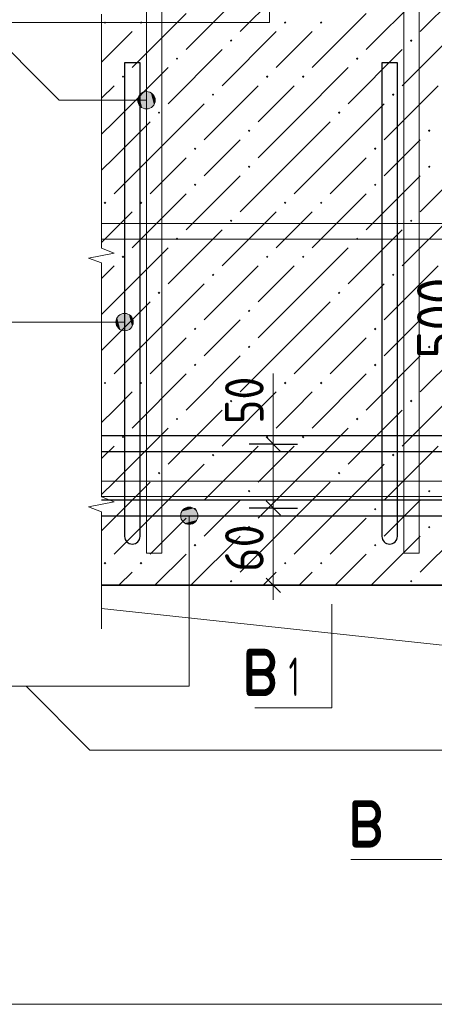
# Model space of a CAD drawing. Header units: millimetres. Extents: x 0 to 42000, y 0 to 29700.
# Tile 6 of 10: x 25330 to 27479, y 10281 to 15381. Entities that reach past the tile are written whole.
import ezdxf

# ---------------------------------------------------------------- set-up
doc = ezdxf.new("R2010")
doc.units = ezdxf.units.MM
for name, color, linetype, lineweight in [('Standard', 7, 'Continuous', 25), ('Размерная линия_ общее', 7, 'Continuous', 13), ('Текст_ общее', 7, 'Continuous', 25)]:
    doc.layers.add(name, color=color, linetype=linetype, lineweight=lineweight)
doc.styles.add('ISOCPEUR', font='txt')

msp = doc.modelspace()

# ---------------------------------------------------------------- hatches: boundary and pattern name
at = {"layer": 'Standard', "linetype": 'Continuous', "lineweight": 13, "transparency": 33554687}
for points in [[(25765.9, 15366), (25772.4, 15372.5), (25778.9, 15366), (25772.4, 15359.5)], [(25952.5, 15366), (25959, 15372.5), (25965.5, 15366), (25959, 15359.5)], [(26699.2, 15366), (26705.7, 15372.5), (26712.2, 15366), (26705.7, 15359.5)], [(26885.9, 15366), (26892.4, 15372.5), (26898.9, 15366), (26892.4, 15359.5)], [(26419.2, 15272.7), (26425.7, 15279.2), (26432.2, 15272.7), (26425.7, 15266.2)], [(27352.5, 15272.7), (27359, 15279.2), (27365.5, 15272.7), (27359, 15266.2)], [(26139.2, 15179.3), (26145.7, 15185.8), (26152.2, 15179.3), (26145.7, 15172.8)], [(27072.5, 15179.3), (27079, 15185.8), (27085.5, 15179.3), (27079, 15172.8)], [(25859.2, 15086), (25865.7, 15092.5), (25872.2, 15086), (25865.7, 15079.5)], [(26605.9, 15086), (26612.4, 15092.5), (26618.9, 15086), (26612.4, 15079.5)], [(26792.5, 15086), (26799, 15092.5), (26805.5, 15086), (26799, 15079.5)], [(26325.9, 14992.7), (26332.4, 14999.2), (26338.8, 14992.7), (26332.4, 14986.2)], [(27259.2, 14992.7), (27265.7, 14999.2), (27272.2, 14992.7), (27265.7, 14986.2)], [(26045.8, 14899.3), (26052.3, 14905.8), (26058.9, 14899.3), (26052.3, 14892.8)], [(26979.2, 14899.3), (26985.7, 14905.8), (26992.2, 14899.3), (26985.7, 14892.8)], [(26512.5, 14806), (26519, 14812.5), (26525.5, 14806), (26519, 14799.5)], [(27445.8, 14806), (27452.3, 14812.5), (27458.9, 14806), (27452.3, 14799.5)], [(26232.5, 14712.7), (26239, 14719.2), (26245.5, 14712.7), (26239, 14706.2)], [(27165.9, 14712.7), (27172.4, 14719.2), (27178.9, 14712.7), (27172.4, 14706.2)], [(26512.5, 14619.3), (26519, 14625.8), (26525.5, 14619.3), (26519, 14612.8)], [(27445.8, 14619.3), (27452.3, 14625.8), (27458.9, 14619.3), (27452.3, 14612.8)], [(26232.5, 14526), (26239, 14532.5), (26245.5, 14526), (26239, 14519.5)], [(27165.9, 14526), (27172.4, 14532.5), (27178.9, 14526), (27172.4, 14519.5)], [(25765.9, 14432.7), (25772.4, 14439.2), (25778.9, 14432.7), (25772.4, 14426.2)], [(25952.5, 14432.7), (25959, 14439.2), (25965.5, 14432.7), (25959, 14426.2)], [(26699.2, 14432.7), (26705.7, 14439.2), (26712.2, 14432.7), (26705.7, 14426.2)], [(26885.9, 14432.7), (26892.4, 14439.2), (26898.9, 14432.7), (26892.4, 14426.2)], [(26419.2, 14339.3), (26425.7, 14345.8), (26432.2, 14339.3), (26425.7, 14332.8)], [(27352.5, 14339.3), (27359, 14345.8), (27365.5, 14339.3), (27359, 14332.8)], [(26139.2, 14246), (26145.7, 14252.5), (26152.2, 14246), (26145.7, 14239.5)], [(27072.5, 14246), (27079, 14252.5), (27085.5, 14246), (27079, 14239.5)], [(25859.2, 14152.7), (25865.7, 14159.2), (25872.2, 14152.7), (25865.7, 14146.2)], [(26605.9, 14152.7), (26612.4, 14159.2), (26618.9, 14152.7), (26612.4, 14146.2)], [(26792.5, 14152.7), (26799, 14159.2), (26805.5, 14152.7), (26799, 14146.2)], [(26325.9, 14059.3), (26332.4, 14065.8), (26338.8, 14059.3), (26332.4, 14052.8)], [(27259.2, 14059.3), (27265.7, 14065.8), (27272.2, 14059.3), (27265.7, 14052.8)], [(26045.8, 13966), (26052.3, 13972.5), (26058.9, 13966), (26052.3, 13959.5)], [(26979.2, 13966), (26985.7, 13972.5), (26992.2, 13966), (26985.7, 13959.5)], [(26512.5, 13872.7), (26519, 13879.2), (26525.5, 13872.7), (26519, 13866.2)], [(27445.8, 13872.7), (27452.3, 13879.2), (27458.9, 13872.7), (27452.3, 13866.2)], [(26232.5, 13779.3), (26239, 13785.8), (26245.5, 13779.3), (26239, 13772.8)], [(27165.9, 13779.3), (27172.4, 13785.8), (27178.9, 13779.3), (27172.4, 13772.8)], [(26512.5, 13686), (26519, 13692.5), (26525.5, 13686), (26519, 13679.5)], [(27445.8, 13686), (27452.3, 13692.5), (27458.9, 13686), (27452.3, 13679.5)], [(26232.5, 13592.7), (26239, 13599.2), (26245.5, 13592.7), (26239, 13586.2)], [(27165.9, 13592.7), (27172.4, 13599.2), (27178.9, 13592.7), (27172.4, 13586.2)], [(25765.9, 13499.3), (25772.4, 13505.8), (25778.9, 13499.3), (25772.4, 13492.8)], [(25952.5, 13499.3), (25959, 13505.8), (25965.5, 13499.3), (25959, 13492.8)], [(26699.2, 13499.3), (26705.7, 13505.8), (26712.2, 13499.3), (26705.7, 13492.8)], [(26885.9, 13499.3), (26892.4, 13505.8), (26898.9, 13499.3), (26892.4, 13492.8)], [(26419.2, 13406), (26425.7, 13412.5), (26432.2, 13406), (26425.7, 13399.5)], [(27352.5, 13406), (27359, 13412.5), (27365.5, 13406), (27359, 13399.5)], [(26139.2, 13312.7), (26145.7, 13319.2), (26152.2, 13312.7), (26145.7, 13306.2)], [(27072.5, 13312.7), (27079, 13319.2), (27085.5, 13312.7), (27079, 13306.2)], [(25859.2, 13219.3), (25865.7, 13225.8), (25872.2, 13219.3), (25865.7, 13212.8)], [(26605.9, 13219.3), (26612.4, 13225.8), (26618.9, 13219.3), (26612.4, 13212.8)], [(26792.5, 13219.3), (26799, 13225.8), (26805.5, 13219.3), (26799, 13212.8)], [(26325.9, 13126), (26332.4, 13132.5), (26338.8, 13126), (26332.4, 13119.5)], [(27259.2, 13126), (27265.7, 13132.5), (27272.2, 13126), (27265.7, 13119.5)], [(26045.8, 13032.7), (26052.3, 13039.2), (26058.9, 13032.7), (26052.3, 13026.2)], [(26979.2, 13032.7), (26985.7, 13039.2), (26992.2, 13032.7), (26985.7, 13026.2)], [(26512.5, 12939.3), (26519, 12945.8), (26525.5, 12939.3), (26519, 12932.8)], [(27445.8, 12939.3), (27452.3, 12945.8), (27458.9, 12939.3), (27452.3, 12932.8)], [(26232.5, 12846), (26239, 12852.5), (26245.5, 12846), (26239, 12839.5)], [(27165.9, 12846), (27172.4, 12852.5), (27178.9, 12846), (27172.4, 12839.5)], [(26512.5, 12752.7), (26519, 12759.2), (26525.5, 12752.7), (26519, 12746.2)], [(27445.8, 12752.7), (27452.3, 12759.2), (27458.9, 12752.7), (27452.3, 12746.2)], [(26232.5, 12659.3), (26239, 12665.8), (26245.5, 12659.3), (26239, 12652.8)], [(27165.9, 12659.3), (27172.4, 12665.8), (27178.9, 12659.3), (27172.4, 12652.8)], [(25765.9, 12566), (25772.4, 12572.5), (25778.9, 12566), (25772.4, 12559.5)], [(25952.5, 12566), (25959, 12572.5), (25965.5, 12566), (25959, 12559.5)], [(26699.2, 12566), (26705.7, 12572.5), (26712.2, 12566), (26705.7, 12559.5)], [(26885.9, 12566), (26892.4, 12572.5), (26898.9, 12566), (26892.4, 12559.5)], [(26419.2, 12472.7), (26425.7, 12479.2), (26432.2, 12472.7), (26425.7, 12466.2)], [(27352.5, 12472.7), (27359, 12479.2), (27365.5, 12472.7), (27359, 12466.2)]]:
    msp.add_hatch(color=7, dxfattribs=at).paths.add_polyline_path(points, flags=16)
for points in [[(25835.3, 13792), (25835.3, 13837), (25829, 13814.5)], [(25835.3, 13837), (25851.5, 13775.8), (25851.5, 13853.2)], [(25835.3, 13837), (25835.3, 13792), (25851.5, 13775.8)], [(25851.5, 13853.2), (25874, 13769.5), (25874, 13859.5)], [(25851.5, 13853.2), (25851.5, 13775.8), (25874, 13769.5)], [(25874, 13859.5), (25874, 13769.5), (25896.5, 13775.8)], [(25874, 13859.5), (25896.5, 13775.8), (25896.5, 13853.2)], [(25896.5, 13853.2), (25896.5, 13775.8), (25912.7, 13792)], [(25896.5, 13853.2), (25912.7, 13792), (25912.7, 13837)], [(25912.7, 13837), (25912.7, 13792), (25919, 13814.5)]]:
    msp.add_hatch(color=7, dxfattribs=at).paths.add_polyline_path(points)
at = {"layer": 'Текст_ общее', "linetype": 'Continuous', "lineweight": 13, "transparency": 33554687}
for points in [[(25964.8, 14925), (25964.8, 15002.4), (25948.6, 14986.2)], [(25987.4, 14918.7), (25987.4, 15008.7), (25964.8, 15002.4)], [(25987.4, 14918.7), (25964.8, 15002.4), (25964.8, 14925)], [(26009.9, 14925), (26009.9, 15002.4), (25987.4, 15008.7)], [(26009.9, 14925), (25987.4, 15008.7), (25987.4, 14918.7)], [(26026, 14941.2), (26026, 14986.2), (26009.9, 15002.4)], [(26026, 14941.2), (26009.9, 15002.4), (26009.9, 14925)], [(25948.6, 14941.2), (25948.6, 14986.2), (25942.4, 14963.7)], [(25964.8, 14925), (25948.6, 14986.2), (25948.6, 14941.2)], [(26026, 14986.2), (26026, 14941.2), (26032.3, 14963.7)], [(26186.4, 12850.3), (26231.4, 12850.3), (26208.9, 12856.6)], [(26247.6, 12834.1), (26170.2, 12834.1), (26163.9, 12811.6)], [(26247.6, 12834.1), (26163.9, 12811.6), (26253.9, 12811.6)], [(26253.9, 12811.6), (26163.9, 12811.6), (26170.2, 12789.1)], [(26231.4, 12850.3), (26186.4, 12850.3), (26170.2, 12834.1)], [(26231.4, 12850.3), (26170.2, 12834.1), (26247.6, 12834.1)], [(26253.9, 12811.6), (26170.2, 12789.1), (26247.6, 12789.1)], [(26247.6, 12789.1), (26170.2, 12789.1), (26186.4, 12772.9)], [(26247.6, 12789.1), (26186.4, 12772.9), (26231.4, 12772.9)], [(26231.4, 12772.9), (26186.4, 12772.9), (26208.9, 12766.6)]]:
    msp.add_hatch(color=7, dxfattribs=at).paths.add_polyline_path(points)

# ---------------------------------------------------------------- linework, layer by layer
at = {"layer": 'Standard', "color": 254, "linetype": 'Continuous', "lineweight": 13, "transparency": 33554687}
for p, q in [((26752.3, 15599.3), (26472.4, 15319.3)), ((27685.7, 15599.3), (27405.7, 15319.3)), ((26472.4, 15506), (26192.4, 15226)), ((27405.7, 15506), (27125.7, 15226)), ((26192.4, 15412.7), (25912.4, 15132.7)), ((27125.7, 15412.7), (26845.7, 15132.7)), ((25819, 15226), (25912.4, 15319.3)), ((26659, 15319.3), (26379, 15039.3)), ((26752.3, 15226), (26845.7, 15319.3)), ((27592.4, 15319.3), (27312.4, 15039.3)), ((25754, 15161), (25819, 15226)), ((26379, 15226), (26099, 14946)), ((26659, 15132.7), (26752.3, 15226)), ((27312.4, 15226), (27032.4, 14946)), ((25819, 14852.7), (26099, 15132.7)), ((26752.3, 14852.7), (27032.4, 15132.7)), ((25819, 15039.3), (25754, 14974.3)), ((26565.7, 15039.3), (26285.7, 14759.3)), ((26752.3, 15039.3), (26565.7, 14852.7)), ((27499, 15039.3), (27219, 14759.3)), ((26005.7, 14666), (26285.7, 14946)), ((26939, 14666), (27219, 14946)), ((25819, 14852.7), (25754, 14787.7)), ((26005.7, 14852.7), (25819, 14666)), ((26752.3, 14852.7), (26565.7, 14666)), ((26939, 14852.7), (26752.3, 14666)), ((26379, 14666), (26472.4, 14759.3)), ((27312.4, 14666), (27405.7, 14759.3)), ((25819, 14666), (25754, 14601)), ((26005.7, 14666), (25819, 14479.3)), ((26192.4, 14666), (26005.7, 14479.3)), ((26285.7, 14572.7), (26379, 14666)), ((26752.3, 14666), (26472.4, 14386)), ((26939, 14666), (26752.3, 14479.3)), ((27125.7, 14666), (26939, 14479.3)), ((27219, 14572.7), (27312.4, 14666)), ((27685.7, 14666), (27405.7, 14386)), ((26472.4, 14572.7), (26192.4, 14292.7)), ((27405.7, 14572.7), (27125.7, 14292.7)), ((26192.4, 14479.3), (25912.4, 14199.3)), ((27125.7, 14479.3), (26845.7, 14199.3)), ((25819, 14292.7), (25912.4, 14386)), ((26659, 14386), (26379, 14106)), ((26752.3, 14292.7), (26845.7, 14386)), ((27592.4, 14386), (27312.4, 14106)), ((25754, 14227.7), (25819, 14292.7)), ((26379, 14292.7), (26099, 14012.7)), ((26659, 14199.3), (26752.3, 14292.7)), ((27312.4, 14292.7), (27032.4, 14012.7)), ((25819, 13919.3), (26099, 14199.3)), ((26752.3, 13919.3), (27032.4, 14199.3)), ((25819, 14106), (25754, 14041)), ((26565.7, 14106), (26285.7, 13826)), ((26752.3, 14106), (26565.7, 13919.3)), ((27499, 14106), (27219, 13826)), ((26005.7, 13732.7), (26285.7, 14012.7)), ((26939, 13732.7), (27219, 14012.7)), ((25819, 13919.3), (25754, 13854.3)), ((26005.7, 13919.3), (25819, 13732.7)), ((26752.3, 13919.3), (26565.7, 13732.7)), ((26939, 13919.3), (26752.3, 13732.7)), ((26379, 13732.7), (26472.4, 13826)), ((27312.4, 13732.7), (27405.7, 13826)), ((25819, 13732.7), (25754, 13667.7)), ((26005.7, 13732.7), (25819, 13546)), ((26192.4, 13732.7), (26005.7, 13546)), ((26285.7, 13639.3), (26379, 13732.7)), ((26752.3, 13732.7), (26472.4, 13452.7)), ((26939, 13732.7), (26752.3, 13546)), ((27125.7, 13732.7), (26939, 13546)), ((27219, 13639.3), (27312.4, 13732.7)), ((27685.7, 13732.7), (27405.7, 13452.7)), ((26472.4, 13639.3), (26192.4, 13359.3)), ((27405.7, 13639.3), (27125.7, 13359.3)), ((26192.4, 13546), (25912.4, 13266)), ((27125.7, 13546), (26845.7, 13266)), ((25819, 13359.3), (25912.4, 13452.7)), ((26659, 13452.7), (26379, 13172.7)), ((26752.3, 13359.3), (26845.7, 13452.7)), ((27592.4, 13452.7), (27312.4, 13172.7)), ((25754, 13294.3), (25819, 13359.3)), ((26379, 13359.3), (26099, 13079.3)), ((26659, 13266), (26752.3, 13359.3)), ((27312.4, 13359.3), (27032.4, 13079.3)), ((25819, 12986), (26099, 13266)), ((26752.3, 12986), (27032.4, 13266)), ((25819, 13172.7), (25754, 13107.7)), ((26565.7, 13172.7), (26285.7, 12892.7)), ((26752.3, 13172.7), (26565.7, 12986)), ((27499, 13172.7), (27219, 12892.7)), ((26005.7, 12799.3), (26285.7, 13079.3)), ((26939, 12799.3), (27219, 13079.3)), ((25819, 12986), (25754, 12921)), ((26005.7, 12986), (25819, 12799.3)), ((26752.3, 12986), (26565.7, 12799.3)), ((26939, 12986), (26752.3, 12799.3)), ((26379, 12799.3), (26472.4, 12892.7)), ((27312.4, 12799.3), (27405.7, 12892.7)), ((25819, 12799.3), (25754, 12734.3)), ((26005.7, 12799.3), (25819, 12612.7)), ((26192.4, 12799.3), (26005.7, 12612.7)), ((26285.7, 12706), (26379, 12799.3)), ((26752.3, 12799.3), (26472.4, 12519.3)), ((26939, 12799.3), (26752.3, 12612.7)), ((27125.7, 12799.3), (26939, 12612.7)), ((27219, 12706), (27312.4, 12799.3)), ((27685.7, 12799.3), (27405.7, 12519.3)), ((26472.4, 12706), (26218, 12451.6)), ((27405.7, 12706), (27151.3, 12451.6)), ((26192.4, 12612.7), (26031.3, 12451.6)), ((27125.7, 12612.7), (26964.7, 12451.6)), ((25844.7, 12451.6), (25912.4, 12519.3)), ((26659, 12519.3), (26591.3, 12451.6)), ((26778, 12451.6), (26845.7, 12519.3))]:
    msp.add_line(p, q, dxfattribs=at)
at = {"layer": 'Standard', "color": 7, "linetype": 'Continuous', "lineweight": 13, "transparency": 33554687}
for p, q in [((25754, 14804), (25754, 15409.8)), ((25754, 14198.3), (25754, 14804)), ((25820.7, 14172.5), (25754, 14198.3)), ((25687.4, 14146.7), (25820.7, 14172.5)), ((25754, 14120.9), (25687.4, 14146.7)), ((25754, 13515.2), (25754, 14120.9)), ((25874, 13859.5), (25874, 13859.5)), ((25829, 13814.5), (25829, 13814.5)), ((25919, 13814.5), (25919, 13814.5)), ((25874, 13769.5), (25874, 13769.5)), ((25754, 12909.4), (25754, 13515.2)), ((26644.6, 13182.4), (26644.6, 13549.1)), ((25820.7, 12883.6), (25754, 12909.4)), ((25687.4, 12857.8), (25820.7, 12883.6)), ((25754, 12832), (25687.4, 12857.8)), ((25754, 12226.3), (25754, 12832)), ((26948, 12353.9), (26948, 11816)), ((26948, 11816), (26548, 11816)), ((27813.4, 11031.4), (27046.7, 11031.4))]:
    msp.add_line(p, q, dxfattribs=at)
at = {"layer": 'Standard', "color": 7, "linetype": 'Continuous', "lineweight": 25, "transparency": 33554687}
for p, q in [((30408, 13225), (25754, 13225)), ((30408, 12891.6), (25754, 12891.6))]:
    msp.add_line(p, q, dxfattribs=at)
at = {"layer": 'Standard', "color": 7, "linetype": 'Continuous', "lineweight": 13, "transparency": 33554687}
for points in [[(26067.4, 16092.9), (26067.4, 12618.3), (25987.4, 12618.3), (25987.4, 16092.9), (26067.4, 16092.9)], [(27400.7, 16092.9), (27400.7, 12618.3), (27320.7, 12618.3), (27320.7, 16092.9), (27400.7, 16092.9)], [(25754, 14245), (30994.7, 14245), (30994.7, 14325), (25754, 14325), (25754, 14245)], [(23288.9, 13814.5), (25790, 13814.5), (25874, 13814.5)], [(25754, 12911.6), (30994.7, 12911.6), (30994.7, 12991.6), (25754, 12991.6), (25754, 12911.6)], [(27947.4, 10785), (27697.4, 12121.6), (25754, 12331.6)], [(23361.7, 10281.2), (29487.4, 10281.2), (29487.4, 11838.3)]]:
    msp.add_lwpolyline(points, dxfattribs=at)
at = {"layer": 'Standard', "color": 7, "linetype": 'Continuous', "lineweight": 25, "transparency": 33554687}
for points in [[(25954, 12705), (25954, 15158.3), (25874, 15158.3), (25874, 12705)], [(27287.4, 12705), (27287.4, 15158.3), (27207.3, 15158.3), (27207.3, 12705)], [(25754, 13145), (30408, 13145), (30408, 13225)], [(25754, 12811.6), (30408, 12811.6), (30408, 12891.6)]]:
    msp.add_lwpolyline(points, dxfattribs=at)
at = {"layer": 'Standard', "color": 7, "linetype": 'Continuous', "lineweight": 35, "transparency": 33554687}
msp.add_lwpolyline([(28027.3, 10785), (28027.3, 12451.6), (25754, 12451.6)], dxfattribs=at)
at = {"layer": 'Standard', "color": 7, "linetype": 'Continuous', "lineweight": 13, "transparency": 33554687}
msp.add_circle((25874, 13814.5), 45, dxfattribs=at)
at = {"layer": 'Standard', "color": 7, "linetype": 'Continuous', "lineweight": 25, "transparency": 33554687}
for centre in [(25914, 12705), (27247.4, 12705)]:
    msp.add_arc(centre, 40, 180, 0, dxfattribs=at)
at = {"layer": 'Размерная линия_ общее', "color": 7, "linetype": 'Continuous', "lineweight": 25, "transparency": 33554687}
for p, q in [((26682.1, 13144.9), (26607.1, 13219.9)), ((26682.1, 12814.1), (26607.1, 12889.1)), ((26682.1, 12414.1), (26607.1, 12489.1))]:
    msp.add_line(p, q, dxfattribs=at)
at = {"layer": 'Размерная линия_ общее', "color": 7, "linetype": 'Continuous', "lineweight": 13, "transparency": 33554687}
for p, q in [((26644.6, 13182.4), (26644.6, 13257.4)), ((26644.6, 12851.6), (26644.6, 13182.4)), ((26644.6, 12451.6), (26644.6, 12851.6)), ((26644.6, 12451.6), (26644.6, 12376.6))]:
    msp.add_line(p, q, dxfattribs=at)
at = {"layer": 'Размерная линия_ общее', "color": 253, "linetype": 'Continuous', "lineweight": -3, "true_color": 0xa0a0a0, "transparency": 33554687}
for p, q in [((26644.6, 13182.4), (26519.6, 13182.4)), ((26644.6, 13182.4), (26769.6, 13182.4)), ((26644.6, 12851.6), (26519.6, 12851.6)), ((26644.6, 12851.6), (26769.6, 12851.6)), ((26644.6, 12451.6), (26519.6, 12451.6)), ((26644.6, 12451.6), (26769.6, 12451.6))]:
    msp.add_line(p, q, dxfattribs=at)
at = {"layer": 'Текст_ общее', "color": 7, "linetype": 'Continuous', "lineweight": 13, "transparency": 33554687}
for p, q in [((25987.4, 15008.7), (25987.4, 15008.7)), ((25942.4, 14963.7), (25942.4, 14963.7)), ((26032.3, 14963.7), (26032.3, 14963.7)), ((25987.4, 14918.7), (25987.4, 14918.7)), ((26208.9, 12856.6), (26208.9, 12856.6)), ((26163.9, 12811.6), (26163.9, 12811.6)), ((26253.9, 12811.6), (26253.9, 12811.6)), ((26208.9, 12766.6), (26208.9, 12766.6))]:
    msp.add_line(p, q, dxfattribs=at)
for points in [[(26624.6, 15578.3), (26624.6, 15365.8), (23291.7, 15365.8)], [(25987.4, 14963.7), (25534, 14963.7), (25131.9, 15365.8)], [(26208.9, 12811.6), (26208.9, 11928.9), (23361.7, 11928.9)], [(28387.4, 11598), (25693.9, 11598), (25363, 11928.9)]]:
    msp.add_lwpolyline(points, dxfattribs=at)
for centre in [(25987.4, 14963.7), (26208.9, 12811.6)]:
    msp.add_circle(centre, 45, dxfattribs=at)

# ---------------------------------------------------------------- texts
at = {"layer": 'Standard', "color": 7, "linetype": 'Continuous', "lineweight": 35, "transparency": 33554687, "attachment_point": 7, "style": 'ISOCPEUR'}
for s, insert, char_height, width in [('\\W0.78;в', (26479.2, 11877.7), 350, 380.809), ('\\W0.56;1', (26724.2, 11877.7), 200, 155.556), ('\\W0.78;в', (27027.5, 11093), 350, 380.809)]:
    msp.add_mtext(s, dxfattribs=dict(at, insert=insert, char_height=char_height, width=width))
at = {"layer": 'Размерная линия_ общее', "color": 7, "linetype": 'Continuous', "lineweight": 25, "transparency": 33554687, "insert": (27609.5, 13625), "char_height": 220, "width": 561.988, "attachment_point": 7, "rotation": 90, "style": 'ISOCPEUR'}
msp.add_mtext('\\W0.91;500', dxfattribs=at)
at = {"layer": 'Размерная линия_ общее', "color": 7, "linetype": 'Continuous', "lineweight": 18, "transparency": 33554687, "char_height": 200, "attachment_point": 7, "rotation": 90, "style": 'ISOCPEUR'}
for s, insert, width in [('\\W0.87;50', (26594.6, 13286.6), 367.21), ('\\W0.87;60', (26594.6, 12521.6), 367.202)]:
    msp.add_mtext(s, dxfattribs=dict(at, insert=insert, width=width))

doc.saveas('drawing.dxf')
